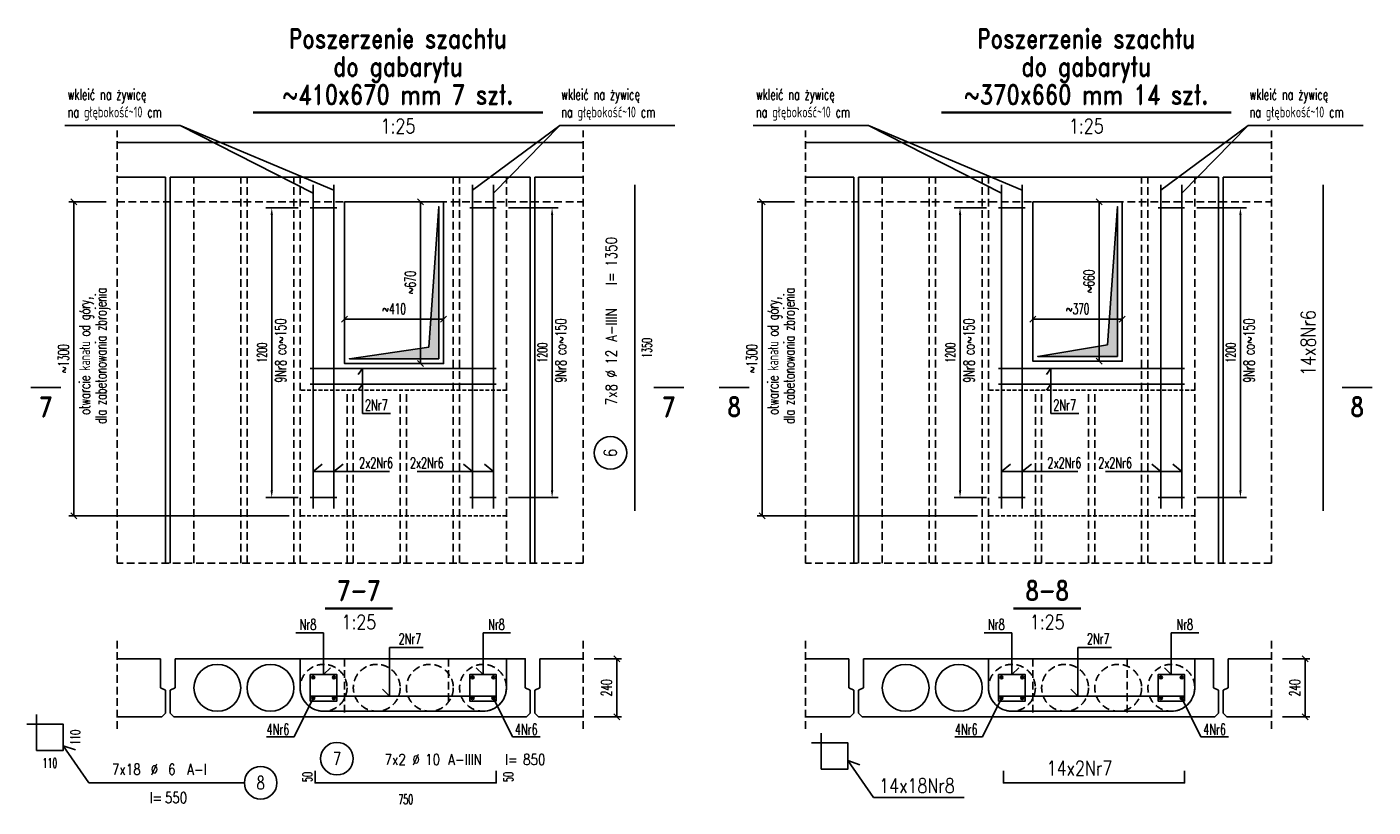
# Model space of a CAD drawing. Header units: millimetres. Extents: x 42034 to 81515, y -12159 to 10238.
# Tile 11 of 14: x 58178 to 63751, y 6858 to 10088. Entities that reach past the tile are written whole.
import ezdxf
from ezdxf.enums import TextEntityAlignment as Align

# ---------------------------------------------------------------- set-up
doc = ezdxf.new("R2010")
doc.units = ezdxf.units.MM
doc.header["$LTSCALE"] = 2.5
doc.linetypes.add('DASHED', pattern=[19.05, 12.7, -6.35])
doc.linetypes.add('DASHED2', pattern=[9.525, 6.35, -3.175])
for name, color, linetype in [('Gruba', 6, 'Continuous'), ('Niewidoczne', 181, 'DASHED'), ('Odnosnik_strzemiona', 40, 'Continuous'), ('Odnosnik_zbrojenie', 25, 'Continuous'), ('Opis_zbrojenie', 7, 'Continuous'), ('Otwory_projektowane', 3, 'Continuous'), ('Przekroj', 2, 'Continuous'), ('Przerywana', 5, 'DASHED'), ('Sciany_nosne', 2, 'DASHED'), ('Strzemiona', 4, 'Continuous'), ('Tekst', 31, 'Continuous'), ('Widok', 8, 'Continuous'), ('Wyburzenia', 115, 'DASHED2'), ('Wymiary', 86, 'Continuous'), ('wymiary_zbrojenie', 111, 'Continuous'), ('Zbrojenie', 1, 'Continuous')]:
    doc.layers.add(name, color=color, linetype=linetype)
doc.styles.add('Romans', font='romans.shx', dxfattribs={"width": 0.6})
doc.styles.get("Standard").update_dxf_attribs({"font": 'romans.shx', "width": 0.65})
doc.styles.add('style1', font='romand.shx', dxfattribs={"width": 0.8})
doc.dimstyles.new('OP_preta_25', dxfattribs={"dimscale": 10, "dimtxt": 4, "dimasz": 4, "dimexe": 2.5, "dimexo": 5, "dimgap": 1.2, "dimtad": 1, "dimdec": 0, "dimrnd": 5, "dimzin": 9, "dimdsep": 46, "dimtxsty": 'Romans', "dimblk": 'OBLIQUE', "dimcen": 20, "dimdle": 2.5, "dimse1": 1, "dimse2": 1, "dimsd1": 1, "dimsd2": 1, "dimclrt": 31, "dimadec": 0, "dimazin": 0, "dimtfac": 1, "dimtdec": 0, "dimtix": 1, "dimtmove": 1, "dimatfit": 2, "dimldrblk": 'DOT', "dimfxl": 0, "dimtolj": 1, "dimtzin": 0, "dimarcsym": 0})
doc.dimstyles.new('Skala_25', dxfattribs={"dimscale": 10, "dimtxt": 4.5, "dimasz": 2.5, "dimexe": 2, "dimexo": 4.5, "dimgap": 2, "dimtad": 1, "dimdec": 0, "dimdsep": 46, "dimtxsty": 'Romans', "dimblk": 'OBLIQUE', "dimcen": 0.09, "dimclrt": 31, "dimadec": 0, "dimazin": 0, "dimtfac": 1, "dimtdec": 0, "dimtix": 1, "dimtmove": 2, "dimatfit": 3, "dimldrblk": 'DOT', "dimfxl": 1, "dimtolj": 1, "dimtzin": 0, "dimarcsym": 0})
doc.dimstyles.new('Strzemiona_25', dxfattribs={"dimscale": 10, "dimtxt": 4, "dimasz": 3, "dimexe": 2.5, "dimexo": 5, "dimgap": 2, "dimtad": 1, "dimdec": 0, "dimrnd": 5, "dimzin": 9, "dimdsep": 46, "dimtxsty": 'Romans', "dimcen": 20, "dimclrt": 31, "dimadec": 1, "dimazin": 2, "dimtfac": 1, "dimtdec": 0, "dimtix": 1, "dimtmove": 2, "dimatfit": 2, "dimfxl": 1, "dimtolj": 1, "dimtzin": 0, "dimarcsym": 0})

# ---------------------------------------------------------------- blocks, each defined once
blk = doc.blocks.new('_Oblique')
at = {"color": 0, "linetype": 'ByBlock', "lineweight": -2}
blk.add_line((-0.5, -0.5), (0.5, 0.5), dxfattribs=at)
blk = doc.blocks.new('*D185')
at = {"layer": 'Defpoints', "color": 0, "transparency": 16777216}
for p in [(58371.3, 9364.3), (58551, 9364.3), (59309, 8064.3)]:
    blk.add_point(p, dxfattribs=at)
at = {"layer": 'Wymiary', "color": 0, "lineweight": -2, "transparency": 16777216}
for p, q in [((58506, 9364.3), (58351.3, 9364.3)), ((58371.3, 8064.3), (58371.3, 9364.3)), ((59264, 8064.3), (58351.3, 8064.3))]:
    blk.add_line(p, q, dxfattribs=at)
at = {"layer": 'Wymiary', "color": 0, "lineweight": -2, "transparency": 16777216, "xscale": 25, "yscale": 25, "zscale": 25}
for p, rotation in [((58371.3, 9364.3), 90), ((58371.3, 8064.3), 270)]:
    blk.add_blockref('_Oblique', p, dxfattribs=dict(at, rotation=rotation))
at = {"layer": 'Wymiary', "color": 31, "transparency": 16777216, "insert": (58328.8, 8714.3), "char_height": 45, "attachment_point": 5, "rotation": 90, "style": 'Romans'}
blk.add_mtext('\\A1;~1300', dxfattribs=at)
blk = doc.blocks.new('_Dot')
at = {"color": 0, "linetype": 'ByBlock', "lineweight": -2}
blk.add_line((-0.5, 0), (-1, 0), dxfattribs=at)
at = {"color": 0, "linetype": 'ByBlock', "const_width": 0.5}
blk.add_lwpolyline([(-0.25, 0, 1), (0.25, 0, 1)], format="xyb", close=True, dxfattribs=at)
blk = doc.blocks.new('*D186')
at = {"layer": 'Defpoints', "color": 0, "transparency": 16777216}
for p in [(60481, 7472.2), (60481, 7232.2), (60619.7, 7232.2)]:
    blk.add_point(p, dxfattribs=at)
at = {"layer": 'Wymiary', "color": 0, "lineweight": -2, "transparency": 16777216}
for p, q in [((60526, 7472.2), (60639.7, 7472.2)), ((60619.7, 7472.2), (60619.7, 7232.2)), ((60526, 7232.2), (60639.7, 7232.2))]:
    blk.add_line(p, q, dxfattribs=at)
at = {"layer": 'Wymiary', "color": 0, "lineweight": -2, "transparency": 16777216, "xscale": 25, "yscale": 25, "zscale": 25}
for p, rotation in [((60619.7, 7472.2), 90), ((60619.7, 7232.2), 270)]:
    blk.add_blockref('_Oblique', p, dxfattribs=dict(at, rotation=rotation))
at = {"layer": 'Wymiary', "color": 31, "transparency": 16777216, "insert": (60577.2, 7352.2), "char_height": 45, "attachment_point": 5, "rotation": 90, "style": 'Romans'}
blk.add_mtext('\\A1;240', dxfattribs=at)
blk = doc.blocks.new('*D187')
at = {"layer": 'Defpoints', "color": 0, "ltscale": 0.2, "transparency": 16777216}
for p in [(59840.6, 9364.3), (59807.7, 8694.3), (59836.6, 8694.3)]:
    blk.add_point(p, dxfattribs=at)
at = {"layer": 'Wymiary', "color": 0, "lineweight": -2, "ltscale": 0.2, "transparency": 16777216}
for p, q in [((59795.6, 9364.3), (59787.7, 9364.3)), ((59807.7, 9364.3), (59807.7, 8694.3)), ((59791.6, 8694.3), (59787.7, 8694.3))]:
    blk.add_line(p, q, dxfattribs=at)
at = {"layer": 'Wymiary', "color": 0, "lineweight": -2, "ltscale": 0.2, "transparency": 16777216, "xscale": 25, "yscale": 25, "zscale": 25}
for p, rotation in [((59807.7, 9364.3), 90), ((59807.7, 8694.3), 270)]:
    blk.add_blockref('_Oblique', p, dxfattribs=dict(at, rotation=rotation))
at = {"layer": 'Wymiary', "color": 31, "ltscale": 0.2, "transparency": 16777216, "insert": (59765.2, 9029.3), "char_height": 45, "attachment_point": 5, "rotation": 90, "style": 'Romans'}
blk.add_mtext('\\A1;~670', dxfattribs=at)
blk = doc.blocks.new('*D188')
at = {"layer": 'Defpoints', "color": 0, "ltscale": 0.2, "transparency": 16777216}
for p in [(59493, 8897.5), (59903, 8897.5), (59903, 8878.6)]:
    blk.add_point(p, dxfattribs=at)
at = {"layer": 'Wymiary', "color": 0, "lineweight": -2, "ltscale": 0.2, "transparency": 16777216}
for p, q in [((59493, 8878.6), (59903, 8878.6)), ((59493, 8852.5), (59493, 8858.6)), ((59903, 8852.5), (59903, 8858.6))]:
    blk.add_line(p, q, dxfattribs=at)
at = {"layer": 'Wymiary', "color": 0, "lineweight": -2, "ltscale": 0.2, "transparency": 16777216, "xscale": 25, "yscale": 25, "zscale": 25, "rotation": 180}
blk.add_blockref('_Oblique', (59493, 8878.6), dxfattribs=at)
at = {"layer": 'Wymiary', "color": 0, "lineweight": -2, "ltscale": 0.2, "transparency": 16777216, "xscale": 25, "yscale": 25, "zscale": 25}
blk.add_blockref('_Oblique', (59903, 8878.6), dxfattribs=at)
at = {"layer": 'Wymiary', "color": 31, "ltscale": 0.2, "transparency": 16777216, "insert": (59698, 8921.1), "char_height": 45, "attachment_point": 5, "style": 'Romans'}
blk.add_mtext('\\A1;~410', dxfattribs=at)
blk = doc.blocks.new('*D189')
at = {"layer": 'Defpoints', "color": 0, "transparency": 16777216}
for p in [(59191.2, 9339.3), (59351, 9339.3), (59351, 8139.3)]:
    blk.add_point(p, dxfattribs=at)
at = {"layer": 'Odnosnik_strzemiona', "color": 0, "lineweight": -2, "transparency": 16777216}
for p, q in [((59301, 9339.3), (59166.2, 9339.3)), ((59191.2, 8169.3), (59191.2, 9309.3)), ((59301, 8139.3), (59166.2, 8139.3))]:
    blk.add_line(p, q, dxfattribs=at)
at = {"layer": 'Odnosnik_strzemiona', "color": 0, "transparency": 16777216}
for points in [[(59186.2, 9309.3), (59196.2, 9309.3), (59191.2, 9339.3)], [(59186.2, 8169.3), (59196.2, 8169.3), (59191.2, 8139.3)]]:
    blk.add_solid(points, dxfattribs=at)
at = {"layer": 'Odnosnik_strzemiona', "color": 31, "transparency": 16777216, "insert": (59151.2, 8739.3), "char_height": 40, "attachment_point": 5, "rotation": 90, "style": 'Romans'}
blk.add_mtext('\\A1;1200', dxfattribs=at)
blk = doc.blocks.new('*D190')
at = {"layer": 'Defpoints', "color": 0, "ltscale": 0.2, "transparency": 16777216}
for p in [(60694.2, 9434.3), (60776.9, 9434.3), (60694.2, 8084.3)]:
    blk.add_point(p, dxfattribs=at)
at = {"layer": 'wymiary_zbrojenie', "color": 31, "ltscale": 0.2, "transparency": 16777216, "insert": (60744.9, 8759.3), "char_height": 40, "attachment_point": 5, "rotation": 90, "style": 'Romans'}
blk.add_mtext('\\A1;1350', dxfattribs=at)
blk = doc.blocks.new('Op_preta')
at = {"color": 7}
blk.add_circle((-30.3, 68.1), 37.5, dxfattribs=at)
at = {"color": 31, "width": 0.8}
for s, p in [('%%c', (143.2, 53.6)), ('l=', (356.2, 53.6))]:
    blk.add_text(s, height=25, dxfattribs=at).set_placement(p)
at = {"color": 31, "width": 0.7}
blk.add_attdef('222', text='', height=30, dxfattribs=at).set_placement((-30.3, 68.1), align=Align.MIDDLE)
at = {"color": 31, "width": 0.8}
blk.add_attdef('222X10', text='', height=25, dxfattribs=at).set_placement((128.3, 53.6), align=Align.RIGHT)
for tag, p in [('25', (172.8, 53.6)), ('RB500W', (225.6, 53.6)), ('1000', (397.8, 53.6))]:
    blk.add_attdef(tag, p, '', height=25, dxfattribs=at)
blk = doc.blocks.new('*D191')
at = {"layer": 'Defpoints', "color": 0, "ltscale": 0.2, "transparency": 16777216}
for p in [(59371, 6958.2), (60121, 6958.2), (60121, 6858.5)]:
    blk.add_point(p, dxfattribs=at)
at = {"layer": 'wymiary_zbrojenie', "color": 31, "ltscale": 0.2, "transparency": 16777216, "insert": (59746, 6890.5), "char_height": 40, "attachment_point": 5, "style": 'Romans'}
blk.add_mtext('\\A1;750', dxfattribs=at)
blk = doc.blocks.new('*D192')
at = {"layer": 'Defpoints', "color": 0, "ltscale": 0.2, "transparency": 16777216}
for p in [(59371, 7008.2), (59371, 7008.2), (59371, 6958.2)]:
    blk.add_point(p, dxfattribs=at)
at = {"layer": 'wymiary_zbrojenie', "color": 31, "ltscale": 0.2, "transparency": 16777216, "insert": (59339, 6983.2), "char_height": 40, "attachment_point": 5, "rotation": 90, "style": 'Romans'}
blk.add_mtext('\\A1;50', dxfattribs=at)
blk = doc.blocks.new('*D193')
at = {"layer": 'Defpoints', "color": 0, "ltscale": 0.25, "transparency": 16777216}
for p in [(58327.5, 7202.3), (58410, 7202.3), (58327.5, 7092.3)]:
    blk.add_point(p, dxfattribs=at)
at = {"layer": 'Wymiary', "color": 31, "ltscale": 0.25, "transparency": 16777216, "insert": (58378, 7147.3), "char_height": 40, "attachment_point": 5, "rotation": 90, "style": 'Romans'}
blk.add_mtext('\\A1;110', dxfattribs=at)
blk = doc.blocks.new('*D194')
at = {"layer": 'Defpoints', "color": 0, "ltscale": 0.25, "transparency": 16777216}
for p in [(58217.5, 7092.3), (58327.5, 7092.3), (58327.5, 7008.9)]:
    blk.add_point(p, dxfattribs=at)
at = {"layer": 'Wymiary', "color": 31, "ltscale": 0.25, "transparency": 16777216, "insert": (58272.5, 7040.9), "char_height": 40, "attachment_point": 5, "style": 'Romans'}
blk.add_mtext('\\A1;110', dxfattribs=at)
blk = doc.blocks.new('Op_strzemie_p')
at = {"color": 7}
blk.add_line((0, 0), (313.1, 0), dxfattribs=at)
at = {"color": 7, "ltscale": 0.4}
blk.add_circle((350.6, 0), 37.5, dxfattribs=at)
at = {"color": 31, "ltscale": 0.4, "width": 0.8}
for s, p in [('%%C', (97.6, 18.4)), ('l=', (94.9, -46.9))]:
    blk.add_text(s, height=25, dxfattribs=at).set_placement(p)
blk.add_attdef('333', text='', height=25, dxfattribs=at).set_placement((74.6, 18.4), align=Align.RIGHT)
for tag, p in [('8', (137.6, 18.4)), ('RB500W', (181.7, 18.4)), ('1000', (130.2, -46.9))]:
    blk.add_attdef(tag, p, '', height=25, dxfattribs=at)
at = {"color": 31, "ltscale": 0.4, "width": 0.7}
blk.add_attdef('222', text='', height=30, dxfattribs=at).set_placement((350.6, 0), align=Align.MIDDLE)
blk = doc.blocks.new('*D195')
at = {"layer": 'Defpoints', "color": 0, "transparency": 16777216}
for p in [(60121, 9339.3), (60352, 9339.3), (60121, 8139.3)]:
    blk.add_point(p, dxfattribs=at)
at = {"layer": 'Odnosnik_strzemiona', "color": 0, "lineweight": -2, "transparency": 16777216}
for p, q in [((60171, 9339.3), (60377, 9339.3)), ((60352, 8169.3), (60352, 9309.3)), ((60171, 8139.3), (60377, 8139.3))]:
    blk.add_line(p, q, dxfattribs=at)
at = {"layer": 'Odnosnik_strzemiona', "color": 0, "transparency": 16777216}
for points in [[(60347, 9309.3), (60357, 9309.3), (60352, 9339.3)], [(60347, 8169.3), (60357, 8169.3), (60352, 8139.3)]]:
    blk.add_solid(points, dxfattribs=at)
at = {"layer": 'Odnosnik_strzemiona', "color": 31, "transparency": 16777216, "insert": (60312, 8739.3), "char_height": 40, "attachment_point": 5, "rotation": 90, "style": 'Romans'}
blk.add_mtext('\\A1;1200', dxfattribs=at)
blk = doc.blocks.new('*D196')
at = {"layer": 'Defpoints', "color": 0, "ltscale": 0.2, "transparency": 16777216}
for p in [(60121, 7008.2), (60121, 6958.2), (60202.9, 6958.2)]:
    blk.add_point(p, dxfattribs=at)
at = {"layer": 'wymiary_zbrojenie', "color": 31, "ltscale": 0.2, "transparency": 16777216, "insert": (60170.9, 6983.2), "char_height": 40, "attachment_point": 5, "rotation": 90, "style": 'Romans'}
blk.add_mtext('\\A1;50', dxfattribs=at)
blk = doc.blocks.new('*D197')
at = {"layer": 'Defpoints', "color": 0, "transparency": 16777216}
for p in [(61221.3, 9364.3), (61401, 9364.3), (62159, 8064.3)]:
    blk.add_point(p, dxfattribs=at)
at = {"layer": 'Wymiary', "color": 0, "lineweight": -2, "transparency": 16777216}
for p, q in [((61356, 9364.3), (61201.3, 9364.3)), ((61221.3, 8064.3), (61221.3, 9364.3)), ((62114, 8064.3), (61201.3, 8064.3))]:
    blk.add_line(p, q, dxfattribs=at)
at = {"layer": 'Wymiary', "color": 0, "lineweight": -2, "transparency": 16777216, "xscale": 25, "yscale": 25, "zscale": 25}
for p, rotation in [((61221.3, 9364.3), 90), ((61221.3, 8064.3), 270)]:
    blk.add_blockref('_Oblique', p, dxfattribs=dict(at, rotation=rotation))
at = {"layer": 'Wymiary', "color": 31, "transparency": 16777216, "insert": (61178.8, 8714.3), "char_height": 45, "attachment_point": 5, "rotation": 90, "style": 'Romans'}
blk.add_mtext('\\A1;~1300', dxfattribs=at)
blk = doc.blocks.new('*D198')
at = {"layer": 'Defpoints', "color": 0, "transparency": 16777216}
for p in [(63331, 7472.2), (63331, 7232.2), (63469.7, 7232.2)]:
    blk.add_point(p, dxfattribs=at)
at = {"layer": 'Wymiary', "color": 0, "lineweight": -2, "transparency": 16777216}
for p, q in [((63376, 7472.2), (63489.7, 7472.2)), ((63469.7, 7472.2), (63469.7, 7232.2)), ((63376, 7232.2), (63489.7, 7232.2))]:
    blk.add_line(p, q, dxfattribs=at)
at = {"layer": 'Wymiary', "color": 0, "lineweight": -2, "transparency": 16777216, "xscale": 25, "yscale": 25, "zscale": 25}
for p, rotation in [((63469.7, 7472.2), 90), ((63469.7, 7232.2), 270)]:
    blk.add_blockref('_Oblique', p, dxfattribs=dict(at, rotation=rotation))
at = {"layer": 'Wymiary', "color": 31, "transparency": 16777216, "insert": (63427.2, 7352.2), "char_height": 45, "attachment_point": 5, "rotation": 90, "style": 'Romans'}
blk.add_mtext('\\A1;240', dxfattribs=at)
blk = doc.blocks.new('*D199')
at = {"layer": 'Defpoints', "color": 0, "ltscale": 0.2, "transparency": 16777216}
for p in [(62650.6, 9364.3), (62617.7, 8704.3), (62646.6, 8704.3)]:
    blk.add_point(p, dxfattribs=at)
at = {"layer": 'Wymiary', "color": 0, "lineweight": -2, "ltscale": 0.2, "transparency": 16777216}
for p, q in [((62605.6, 9364.3), (62597.7, 9364.3)), ((62617.7, 9364.3), (62617.7, 8704.3)), ((62601.6, 8704.3), (62597.7, 8704.3))]:
    blk.add_line(p, q, dxfattribs=at)
at = {"layer": 'Wymiary', "color": 0, "lineweight": -2, "ltscale": 0.2, "transparency": 16777216, "xscale": 25, "yscale": 25, "zscale": 25}
for p, rotation in [((62617.7, 9364.3), 90), ((62617.7, 8704.3), 270)]:
    blk.add_blockref('_Oblique', p, dxfattribs=dict(at, rotation=rotation))
at = {"layer": 'Wymiary', "color": 31, "ltscale": 0.2, "transparency": 16777216, "insert": (62575.2, 9034.3), "char_height": 45, "attachment_point": 5, "rotation": 90, "style": 'Romans'}
blk.add_mtext('\\A1;~660', dxfattribs=at)
blk = doc.blocks.new('*D200')
at = {"layer": 'Defpoints', "color": 0, "ltscale": 0.2, "transparency": 16777216}
for p in [(62343, 8897.5), (62713, 8897.5), (62713, 8878.6)]:
    blk.add_point(p, dxfattribs=at)
at = {"layer": 'Wymiary', "color": 0, "lineweight": -2, "ltscale": 0.2, "transparency": 16777216}
for p, q in [((62343, 8878.6), (62713, 8878.6)), ((62343, 8852.5), (62343, 8858.6)), ((62713, 8852.5), (62713, 8858.6))]:
    blk.add_line(p, q, dxfattribs=at)
at = {"layer": 'Wymiary', "color": 0, "lineweight": -2, "ltscale": 0.2, "transparency": 16777216, "xscale": 25, "yscale": 25, "zscale": 25, "rotation": 180}
blk.add_blockref('_Oblique', (62343, 8878.6), dxfattribs=at)
at = {"layer": 'Wymiary', "color": 0, "lineweight": -2, "ltscale": 0.2, "transparency": 16777216, "xscale": 25, "yscale": 25, "zscale": 25}
blk.add_blockref('_Oblique', (62713, 8878.6), dxfattribs=at)
at = {"layer": 'Wymiary', "color": 31, "ltscale": 0.2, "transparency": 16777216, "insert": (62528, 8921.1), "char_height": 45, "attachment_point": 5, "style": 'Romans'}
blk.add_mtext('\\A1;~370', dxfattribs=at)
blk = doc.blocks.new('*D201')
at = {"layer": 'Defpoints', "color": 0, "transparency": 16777216}
for p in [(62041.2, 9339.3), (62201, 9339.3), (62201, 8139.3)]:
    blk.add_point(p, dxfattribs=at)
at = {"layer": 'Odnosnik_strzemiona', "color": 0, "lineweight": -2, "transparency": 16777216}
for p, q in [((62151, 9339.3), (62016.2, 9339.3)), ((62041.2, 8169.3), (62041.2, 9309.3)), ((62151, 8139.3), (62016.2, 8139.3))]:
    blk.add_line(p, q, dxfattribs=at)
at = {"layer": 'Odnosnik_strzemiona', "color": 0, "transparency": 16777216}
for points in [[(62036.2, 9309.3), (62046.2, 9309.3), (62041.2, 9339.3)], [(62036.2, 8169.3), (62046.2, 8169.3), (62041.2, 8139.3)]]:
    blk.add_solid(points, dxfattribs=at)
at = {"layer": 'Odnosnik_strzemiona', "color": 31, "transparency": 16777216, "insert": (62001.2, 8739.3), "char_height": 40, "attachment_point": 5, "rotation": 90, "style": 'Romans'}
blk.add_mtext('\\A1;1200', dxfattribs=at)
blk = doc.blocks.new('*D202')
at = {"layer": 'Defpoints', "color": 0, "transparency": 16777216}
for p in [(62971, 9339.3), (63202, 9339.3), (62971, 8139.3)]:
    blk.add_point(p, dxfattribs=at)
at = {"layer": 'Odnosnik_strzemiona', "color": 0, "lineweight": -2, "transparency": 16777216}
for p, q in [((63021, 9339.3), (63227, 9339.3)), ((63202, 8169.3), (63202, 9309.3)), ((63021, 8139.3), (63227, 8139.3))]:
    blk.add_line(p, q, dxfattribs=at)
at = {"layer": 'Odnosnik_strzemiona', "color": 0, "transparency": 16777216}
for points in [[(63197, 9309.3), (63207, 9309.3), (63202, 9339.3)], [(63197, 8169.3), (63207, 8169.3), (63202, 8139.3)]]:
    blk.add_solid(points, dxfattribs=at)
at = {"layer": 'Odnosnik_strzemiona', "color": 31, "transparency": 16777216, "insert": (63162, 8739.3), "char_height": 40, "attachment_point": 5, "rotation": 90, "style": 'Romans'}
blk.add_mtext('\\A1;1200', dxfattribs=at)

msp = doc.modelspace()

# ---------------------------------------------------------------- hatches: boundary and pattern name
at = {"layer": 'Otwory_projektowane', "ltscale": 0.2}
h = msp.add_hatch(color=256, dxfattribs=at)
h.dxf.hatch_style = 1
h.paths.add_polyline_path([(59883, 9344.3), (59841.9, 8761.8), (59513, 8714.3), (59883, 8714.3)])
h = msp.add_hatch(color=256, dxfattribs=at)
h.dxf.hatch_style = 1
h.paths.add_polyline_path([(62693, 9344.3), (62651.9, 8771.8), (62363, 8724.3), (62693, 8724.3)])
at = {"layer": 'Zbrojenie', "ltscale": 0.25}
h = msp.add_hatch(color=256, dxfattribs=at)
h.dxf.hatch_style = 1
h.paths.add_polyline_path([(59369, 7395.2, 1), (59357, 7395.2, 1)])
h = msp.add_hatch(color=256, dxfattribs=at)
h.dxf.hatch_style = 1
h.paths.add_polyline_path([(59455, 7395.2, 1), (59443, 7395.2, 1)])
h = msp.add_hatch(color=256, dxfattribs=at)
h.dxf.hatch_style = 1
h.paths.add_polyline_path([(60017, 7395.2, -1), (60029, 7395.2, -1)])
h = msp.add_hatch(color=256, dxfattribs=at)
h.dxf.hatch_style = 1
h.paths.add_polyline_path([(60103, 7395.2, -1), (60115, 7395.2, -1)])
h = msp.add_hatch(color=256, dxfattribs=at)
h.dxf.hatch_style = 1
h.paths.add_polyline_path([(62219, 7395.2, 1), (62207, 7395.2, 1)])
h = msp.add_hatch(color=256, dxfattribs=at)
h.dxf.hatch_style = 1
h.paths.add_polyline_path([(62305, 7395.2, 1), (62293, 7395.2, 1)])
h = msp.add_hatch(color=256, dxfattribs=at)
h.dxf.hatch_style = 1
h.paths.add_polyline_path([(62867, 7395.2, -1), (62879, 7395.2, -1)])
h = msp.add_hatch(color=256, dxfattribs=at)
h.dxf.hatch_style = 1
h.paths.add_polyline_path([(62953, 7395.2, -1), (62965, 7395.2, -1)])
h = msp.add_hatch(color=256, dxfattribs=at)
h.dxf.hatch_style = 1
h.paths.add_polyline_path([(59369, 7309.2, 1), (59357, 7309.2, 1)])
h = msp.add_hatch(color=256, dxfattribs=at)
h.dxf.hatch_style = 1
h.paths.add_polyline_path([(59455, 7309.2, 1), (59443, 7309.2, 1)])
h = msp.add_hatch(color=256, dxfattribs=at)
h.dxf.hatch_style = 1
h.paths.add_polyline_path([(60017, 7309.2, -1), (60029, 7309.2, -1)])
h = msp.add_hatch(color=256, dxfattribs=at)
h.dxf.hatch_style = 1
h.paths.add_polyline_path([(60103, 7309.2, -1), (60115, 7309.2, -1)])
h = msp.add_hatch(color=256, dxfattribs=at)
h.dxf.hatch_style = 1
h.paths.add_polyline_path([(62219, 7309.2, 1), (62207, 7309.2, 1)])
h = msp.add_hatch(color=256, dxfattribs=at)
h.dxf.hatch_style = 1
h.paths.add_polyline_path([(62305, 7309.2, 1), (62293, 7309.2, 1)])
h = msp.add_hatch(color=256, dxfattribs=at)
h.dxf.hatch_style = 1
h.paths.add_polyline_path([(62867, 7309.2, -1), (62879, 7309.2, -1)])
h = msp.add_hatch(color=256, dxfattribs=at)
h.dxf.hatch_style = 1
h.paths.add_polyline_path([(62953, 7309.2, -1), (62965, 7309.2, -1)])

# ---------------------------------------------------------------- linework, layer by layer
at = {"layer": 'Gruba'}
for points, const_width in [([(59113.8, 9734), (60313.8, 9734)], 10), ([(61963.8, 9734), (63163.8, 9734)], 10), ([(58193.3, 8595.6), (58318.3, 8595.6)], 7.5), ([(60772.6, 8595.6), (60897.6, 8595.6)], 7.5), ([(61043.3, 8595.6), (61168.3, 8595.6)], 7.5), ([(63622.6, 8595.6), (63747.6, 8595.6)], 7.5), ([(59411.8, 7680.9), (59691.8, 7680.9)], 10), ([(62261.8, 7680.9), (62541.8, 7680.9)], 10)]:
    msp.add_lwpolyline(points, dxfattribs=dict(at, const_width=const_width))
at = {"layer": 'Niewidoczne'}
for p, q in [((58869, 7868.8), (58869, 9466.5)), ((59063, 7868.8), (59063, 9466.5)), ((59089, 7868.8), (59089, 9466.5)), ((59283, 7868.8), (59283, 9466.5)), ((59309, 7868.8), (59309, 9466.5)), ((59943, 7868.8), (59943, 9466.5)), ((59969, 7868.8), (59969, 9466.5)), ((60163, 7868.8), (60163, 9466.5)), ((61719, 7868.8), (61719, 9466.5)), ((61913, 7868.8), (61913, 9466.5)), ((61939, 7868.8), (61939, 9466.5)), ((62133, 7868.8), (62133, 9466.5)), ((62159, 7868.8), (62159, 9466.5)), ((62793, 7868.8), (62793, 9466.5)), ((62819, 7868.8), (62819, 9466.5)), ((63013, 7868.8), (63013, 9466.5)), ((59503, 7868.8), (59503, 8584.3)), ((59529, 7868.8), (59529, 8584.3)), ((59723, 7868.8), (59723, 8584.3)), ((59749, 7868.8), (59749, 8584.3)), ((62353, 7868.8), (62353, 8584.3)), ((62379, 7868.8), (62379, 8584.3)), ((62573, 7868.8), (62573, 8584.3)), ((62599, 7868.8), (62599, 8584.3)), ((59493, 7472.2), (59493, 7232.2)), ((59923, 7472.2), (59923, 7293.3)), ((62343, 7472.2), (62343, 7232.2)), ((62733, 7472.2), (62733, 7232.2))]:
    msp.add_line(p, q, dxfattribs=at)
for centre in [(59406, 7352.2), (59626, 7352.2), (59846, 7352.2), (60066, 7352.2), (62256, 7352.2), (62476, 7352.2), (62696, 7352.2), (62916, 7352.2)]:
    msp.add_circle(centre, 97, dxfattribs=at)
at = {"layer": 'Odnosnik_strzemiona'}
for p, q in [((59406, 7580.3), (59291.6, 7580.3)), ((59406, 7407.2), (59406, 7580.3)), ((60066, 7407.2), (60066, 7580.3)), ((60066, 7580.3), (60180.4, 7580.3)), ((62256, 7580.3), (62141.6, 7580.3)), ((62256, 7407.2), (62256, 7580.3)), ((62916, 7407.2), (62916, 7580.3)), ((62916, 7580.3), (63030.4, 7580.3)), ((59406, 7407.2), (59434, 7435)), ((60066, 7407.2), (60038.1, 7435)), ((62256, 7407.2), (62284, 7435)), ((62916, 7407.2), (62888.1, 7435))]:
    msp.add_line(p, q, dxfattribs=at)
at = {"layer": 'Odnosnik_zbrojenie', "ltscale": 0.2}
for p, q in [((58811.9, 9680.5), (58335.2, 9680.5)), ((59363, 9399.2), (58811.9, 9680.5)), ((58811.9, 9680.5), (59449, 9412.1)), ((60383.7, 9680.5), (60023, 9412.1)), ((60109, 9399.2), (60383.7, 9680.5)), ((60383.7, 9680.5), (60860.5, 9680.5)), ((61661.9, 9680.5), (61185.2, 9680.5)), ((62213, 9399.2), (61661.9, 9680.5)), ((61661.9, 9680.5), (62299, 9412.1)), ((63233.7, 9680.5), (62873, 9412.1)), ((62959, 9399.2), (63233.7, 9680.5)), ((63233.7, 9680.5), (63710.5, 9680.5)), ((59567.4, 8674.3), (59548.5, 8649.2)), ((59567.4, 8674.3), (59567.4, 8487.5)), ((62417.4, 8674.3), (62398.5, 8649.2)), ((62417.4, 8674.3), (62417.4, 8487.5)), ((59567.4, 8609.3), (59548.5, 8584.2)), ((62417.4, 8609.3), (62398.5, 8584.2)), ((59567.4, 8487.5), (59683.6, 8487.5)), ((62417.4, 8487.5), (62533.6, 8487.5)), ((59363, 8247.2), (59400.5, 8277.3)), ((59449, 8247.2), (59486.5, 8277.3)), ((60023, 8247.2), (59985.6, 8277.3)), ((60109, 8247.2), (60071.6, 8277.3)), ((62213, 8247.2), (62250.5, 8277.3)), ((62299, 8247.2), (62336.5, 8277.3)), ((62873, 8247.2), (62835.6, 8277.3)), ((62959, 8247.2), (62921.6, 8277.3)), ((59363, 8247.2), (59678.4, 8247.2)), ((60109, 8247.2), (59793.7, 8247.2)), ((62213, 8247.2), (62528.4, 8247.2)), ((62959, 8247.2), (62643.7, 8247.2))]:
    msp.add_line(p, q, dxfattribs=at)
at = {"layer": 'Odnosnik_zbrojenie'}
for p, q in [((59679.1, 7317.3), (59679.1, 7519.6)), ((59679.1, 7519.6), (59818.4, 7519.6)), ((62529.1, 7317.3), (62529.1, 7519.6)), ((62529.1, 7519.6), (62668.4, 7519.6)), ((59284.3, 7148.8), (59363, 7309.2)), ((59679.1, 7317.3), (59649.4, 7346.2)), ((60187.7, 7148.8), (60109, 7309.2)), ((62134.3, 7148.8), (62213, 7309.2)), ((62529.1, 7317.3), (62499.4, 7346.2)), ((63037.7, 7148.8), (62959, 7309.2)), ((59284.3, 7148.8), (59169.8, 7148.8)), ((60187.7, 7148.8), (60302.3, 7148.8)), ((62134.3, 7148.8), (62019.8, 7148.8)), ((63037.7, 7148.8), (63152.3, 7148.8))]:
    msp.add_line(p, q, dxfattribs=at)
at = {"layer": 'Opis_zbrojenie', "ltscale": 0.25}
for p, q in [((58327.5, 7112.4), (58434.3, 6959.1)), ((58327.5, 7112.4), (58378.1, 7095.6)), ((61576.1, 7050.8), (61682.8, 6897.5)), ((61576.1, 7050.8), (61626.7, 7033.9)), ((58514.3, 6959.1), (58434.3, 6959.1)), ((62057.8, 6897.5), (61682.8, 6897.5))]:
    msp.add_line(p, q, dxfattribs=at)
at = {"layer": 'Otwory_projektowane', "lineweight": 25}
for points in [[(59493, 9364.3), (59493, 8694.3), (59903, 8694.3), (59903, 9364.3)], [(62343, 9364.3), (62343, 8704.3), (62713, 8704.3), (62713, 9364.3)], [(59841.9, 8761.8), (59513, 8714.3), (59883, 8714.3), (59883, 9344.3)], [(62651.9, 8771.8), (62363, 8724.3), (62693, 8724.3), (62693, 9344.3)]]:
    msp.add_lwpolyline(points, close=True, dxfattribs=at)
at = {"layer": 'Przekroj'}
for points in [[(58731, 7472.2), (58551, 7472.2)], [(58551, 7232.2), (58736, 7232.2), (58751, 7247.2), (58751, 7342.2), (58731, 7352.2), (58731, 7472.2)], [(58791, 7472.2), (60241, 7472.2), (60241, 7352.2), (60261, 7342.2), (60261, 7247.2), (60246, 7232.2), (58786, 7232.2), (58771, 7247.2), (58771, 7342.2), (58791, 7352.2), (58791, 7472.2)], [(60481, 7232.2), (60296, 7232.2), (60281, 7247.2), (60281, 7342.2), (60301, 7352.2), (60301, 7472.2)], [(60301, 7472.2), (60481, 7472.2)], [(61581, 7472.2), (61401, 7472.2)], [(61401, 7232.2), (61586, 7232.2), (61601, 7247.2), (61601, 7342.2), (61581, 7352.2), (61581, 7472.2)], [(61641, 7472.2), (63091, 7472.2), (63091, 7352.2), (63111, 7342.2), (63111, 7247.2), (63096, 7232.2), (61636, 7232.2), (61621, 7247.2), (61621, 7342.2), (61641, 7352.2), (61641, 7472.2)], [(63331, 7232.2), (63146, 7232.2), (63131, 7247.2), (63131, 7342.2), (63151, 7352.2), (63151, 7472.2)], [(63151, 7472.2), (63331, 7472.2)]]:
    msp.add_lwpolyline(points, dxfattribs=at)
at = {"layer": 'Przekroj', "ltscale": 0.2}
for points in [[(59309, 7472.2), (59309, 7352.2, 0.414214), (59406, 7255.2), (60066, 7255.2, 0.414214), (60163, 7352.2), (60163, 7472.2)], [(62159, 7472.2), (62159, 7352.2, 0.414214), (62256, 7255.2), (62916, 7255.2, 0.414214), (63013, 7352.2), (63013, 7472.2)]]:
    msp.add_lwpolyline(points, format="xyb", dxfattribs=at)
at = {"layer": 'Przekroj'}
for centre in [(58966, 7352.2), (59186, 7352.2), (61816, 7352.2), (62036, 7352.2)]:
    msp.add_circle(centre, 97, dxfattribs=at)
at = {"layer": 'Przerywana'}
for p, q in [((58551, 7868.8), (58551, 9658.8)), ((60481, 7868.8), (60481, 9658.8)), ((61401, 7868.8), (61401, 9658.8)), ((63331, 7868.8), (63331, 9658.8)), ((60481, 7868.8), (58551, 7868.8)), ((63331, 7868.8), (61401, 7868.8)), ((58551, 7182.2), (58551, 7562.2)), ((60481, 7182.2), (60481, 7562.2)), ((61401, 7182.2), (61401, 7562.2)), ((63331, 7182.2), (63331, 7562.2))]:
    msp.add_line(p, q, dxfattribs=at)
at = {"layer": 'Sciany_nosne', "linetype": 'Continuous'}
for points in [[(58551, 9608.8), (60481, 9608.8)], [(61401, 9608.8), (63331, 9608.8)]]:
    msp.add_lwpolyline(points, dxfattribs=at)
at = {"layer": 'Sciany_nosne'}
for points in [[(58551, 9364.3), (60481, 9364.3)], [(61401, 9364.3), (63331, 9364.3)]]:
    msp.add_lwpolyline(points, dxfattribs=at)
at = {"layer": 'Strzemiona', "ltscale": 0.25}
for p, q in [((59351, 9339.3), (59461, 9339.3)), ((60121, 9339.3), (60011, 9339.3)), ((62201, 9339.3), (62311, 9339.3)), ((62971, 9339.3), (62861, 9339.3)), ((59351, 8139.3), (59461, 8139.3)), ((60121, 8139.3), (60011, 8139.3)), ((62201, 8139.3), (62311, 8139.3)), ((62971, 8139.3), (62861, 8139.3))]:
    msp.add_line(p, q, dxfattribs=at)
for points in [[(59351, 7297.2), (59461, 7297.2), (59461, 7407.2), (59351, 7407.2)], [(60121, 7297.2), (60011, 7297.2), (60011, 7407.2), (60121, 7407.2)], [(62201, 7297.2), (62311, 7297.2), (62311, 7407.2), (62201, 7407.2)], [(62971, 7297.2), (62861, 7297.2), (62861, 7407.2), (62971, 7407.2)]]:
    msp.add_lwpolyline(points, close=True, dxfattribs=at)
at = {"layer": 'Widok'}
for p, q in [((58751, 9466.5), (58551, 9466.5)), ((58751, 9466.5), (58751, 7868.8)), ((58771, 9465.5), (58772, 9466.5)), ((58771, 7868.8), (58771, 9465.5)), ((60260, 9466.5), (58772, 9466.5)), ((60260, 9466.5), (60261, 9465.5)), ((60261, 7868.8), (60261, 9465.5)), ((60281, 9465.5), (60282, 9466.5)), ((60281, 9465.5), (60281, 7868.8)), ((60282, 9466.5), (60481, 9466.5)), ((61601, 9466.5), (61401, 9466.5)), ((61601, 9466.5), (61601, 7868.8)), ((61621, 9465.5), (61622, 9466.5)), ((61621, 7868.8), (61621, 9465.5)), ((63110, 9466.5), (61622, 9466.5)), ((63110, 9466.5), (63111, 9465.5)), ((63111, 7868.8), (63111, 9465.5)), ((63131, 9465.5), (63132, 9466.5)), ((63131, 9465.5), (63131, 7868.8)), ((63132, 9466.5), (63331, 9466.5))]:
    msp.add_line(p, q, dxfattribs=at)
at = {"layer": 'Wyburzenia'}
for p, q in [((60163, 8584.3), (59309, 8584.3)), ((63013, 8584.3), (62159, 8584.3)), ((60163, 8064.3), (59309, 8064.3)), ((63013, 8064.3), (62159, 8064.3))]:
    msp.add_line(p, q, dxfattribs=at)
at = {"layer": 'Wymiary', "ltscale": 0.2}
for p, q in [((60066, 7255.2), (59406, 7255.2)), ((62916, 7255.2), (62256, 7255.2))]:
    msp.add_line(p, q, dxfattribs=at)
at = {"layer": 'Zbrojenie', "ltscale": 0.25}
for p, q in [((58217.5, 7202.3), (58177.5, 7202.3)), ((58217.5, 7202.3), (58217.5, 7242.3)), ((61466.1, 7124.9), (61466.1, 7164.9)), ((61466.1, 7124.9), (61426.1, 7124.9))]:
    msp.add_line(p, q, dxfattribs=at)
at = {"layer": 'Zbrojenie', "ltscale": 0.2}
for points in [[(59363, 8094.3), (59363, 9434.3)], [(59449, 8094.3), (59449, 9434.3)], [(60023, 8094.3), (60023, 9434.3)], [(60109, 8094.3), (60109, 9434.3)], [(62213, 8094.3), (62213, 9434.3)], [(62299, 8094.3), (62299, 9434.3)], [(62873, 8094.3), (62873, 9434.3)], [(62959, 8094.3), (62959, 9434.3)], [(59351, 7367.3), (59351, 7317.3), (60121, 7317.3), (60121, 7367.3)], [(62201, 7367.3), (62201, 7317.3), (62971, 7317.3), (62971, 7367.3)], [(60121, 7008.2), (60121, 6958.2), (59371, 6958.2), (59371, 7008.2)], [(62971, 7008.2), (62971, 6958.2), (62221, 6958.2), (62221, 7008.2)]]:
    msp.add_lwpolyline(points, dxfattribs=at)
at = {"layer": 'Zbrojenie'}
for points in [[(60694.2, 8084.3), (60694.2, 9434.3)], [(63544.2, 8084.3), (63544.2, 9434.3)], [(60121, 8674.3), (59351, 8674.3)], [(62971, 8674.3), (62201, 8674.3)], [(60121, 8609.3), (59351, 8609.3)], [(62971, 8609.3), (62201, 8609.3)]]:
    msp.add_lwpolyline(points, dxfattribs=at)
at = {"layer": 'Zbrojenie', "ltscale": 0.25}
for points in [[(58217.5, 7092.3), (58327.5, 7092.3), (58327.5, 7202.3), (58217.5, 7202.3)], [(61466.1, 7014.9), (61576.1, 7014.9), (61576.1, 7124.9), (61466.1, 7124.9)]]:
    msp.add_lwpolyline(points, close=True, dxfattribs=at)
for centre in [(59363, 7395.2), (59449, 7395.2), (60023, 7395.2), (60109, 7395.2), (62213, 7395.2), (62299, 7395.2), (62873, 7395.2), (62959, 7395.2), (59363, 7309.2), (59449, 7309.2), (60023, 7309.2), (60109, 7309.2), (62213, 7309.2), (62299, 7309.2), (62873, 7309.2), (62959, 7309.2)]:
    msp.add_circle(centre, 6, dxfattribs=at)

# ---------------------------------------------------------------- block references
at = {"layer": 'Opis_zbrojenie', "ltscale": 0.2, "xscale": 1.8, "yscale": 1.8, "zscale": 1.8, "rotation": 90}
msp.add_blockref('Op_preta', (60716.1, 8378.9), dxfattribs=at).add_auto_attribs({'222X10': '7x8', '222': '6', 'RB500W': 'A-IIIN', '25': '12', '1000': '1350'})
at = {"layer": 'Opis_zbrojenie', "ltscale": 0.2, "xscale": 1.8, "yscale": 1.8, "zscale": 1.8}
msp.add_blockref('Op_preta', (59515.7, 6936.3), dxfattribs=at).add_auto_attribs({'222X10': '7x2', '222': '7', 'RB500W': 'A-IIIN', '25': '10', '1000': '850'})
at = {"layer": 'Opis_zbrojenie', "ltscale": 0.25, "xscale": 1.8, "yscale": 1.8, "zscale": 1.8}
msp.add_blockref('Op_strzemie_p', (58514.3, 6959.1), dxfattribs=at).add_auto_attribs({'RB500W': 'A-I', '333': '7x18', '8': '6', '1000': '550', '222': '8'})

# ---------------------------------------------------------------- texts
at = {"layer": 'Gruba', "style": 'style1', "width": 0.8}
for s, p in [('Poszerzenie szachtu', (59713.8, 9976)), ('Poszerzenie szachtu', (62563.8, 9976)), ('do gabarytu', (59713.8, 9860)), ('do gabarytu', (62563.8, 9860)), ('~410x670 mm 7 szt.', (59713.8, 9743.7)), ('~370x660 mm 14 szt.', (62563.8, 9743.7)), ('7-7', (59551.8, 7690.6)), ('8-8', (62401.8, 7690.6))]:
    msp.add_text(s, height=80, dxfattribs=at).set_placement(p, align=Align.BOTTOM_CENTER)
for s, height, p in [('1:25', 60, (59713.8, 9707.4)), ('1:25', 60, (62563.8, 9707.4)), ('7', 80, (58255.8, 8555.6)), ('7', 80, (60835.1, 8555.6)), ('8', 80, (61105.8, 8555.6)), ('8', 80, (63685.1, 8555.6)), ('1:25', 60, (59551.8, 7654.3)), ('1:25', 60, (62401.8, 7654.3))]:
    msp.add_text(s, height=height, dxfattribs=at).set_placement(p, align=Align.TOP_CENTER)
at = {"layer": 'Odnosnik_strzemiona', "width": 0.65}
for p in [(59250.5, 8615.3), (60410.5, 8615.3), (62100.5, 8615.3), (63260.5, 8615.3)]:
    msp.add_text('9Nr8 co~150', height=45, rotation=90, dxfattribs=at).set_placement(p)
for p in [(59306.8, 7592), (60087.3, 7592), (62156.8, 7592), (62937.3, 7592)]:
    msp.add_text('Nr8', height=45, dxfattribs=at).set_placement(p)
at = {"layer": 'Odnosnik_zbrojenie', "ltscale": 0.2, "width": 0.65}
for s, p in [('wkleić na żywicę', (58346.2, 9786)), ('wkleić na żywicę', (60389.7, 9786)), ('wkleić na żywicę', (61196.2, 9786)), ('wkleić na żywicę', (63239.7, 9786)), ('na głębokość~10 cm', (58346.2, 9713.2)), ('na głębokość~10 cm', (60389.7, 9713.2)), ('na głębokość~10 cm', (61196.2, 9713.2)), ('na głębokość~10 cm', (63239.7, 9713.2)), ('2Nr7', (59577.3, 8500.2)), ('2Nr7', (62427.3, 8500.2)), ('2x2Nr6', (59553, 8260.8)), ('2x2Nr6', (59763.1, 8260.8)), ('2x2Nr6', (62403, 8260.8)), ('2x2Nr6', (62613.1, 8260.8))]:
    msp.add_text(s, height=45, dxfattribs=at).set_placement(p)
at = {"layer": 'Odnosnik_zbrojenie', "width": 0.65}
for s, p in [('2Nr7', (59716.2, 7532.6)), ('2Nr7', (62566.2, 7532.6)), ('4Nr6', (59169.7, 7157.4)), ('4Nr6', (60197.9, 7157.4)), ('4Nr6', (62019.7, 7157.4)), ('4Nr6', (63047.9, 7157.4))]:
    msp.add_text(s, height=45, dxfattribs=at).set_placement(p)
at = {"layer": 'Opis_zbrojenie', "ltscale": 0.2, "style": 'style1', "width": 0.8}
msp.add_text('14x8Nr6', height=60, rotation=90, dxfattribs=at).set_placement((63512.6, 8643.8))
for s, p in [('14x2Nr7', (62399.6, 6989.4)), ('14x18Nr8', (61706.4, 6917.3))]:
    msp.add_text(s, height=60, dxfattribs=at).set_placement(p)
at = {"layer": 'Tekst', "width": 0.65}
for s, p in [('dla zabetonowania zbrojenia', (58506.4, 8726.9)), ('dla zabetonowania zbrojenia', (61356.4, 8726.9)), ('otwarcie kanału od góry,', (58439.3, 8726.9)), ('otwarcie kanału od góry,', (61289.3, 8726.9))]:
    msp.add_text(s, height=45, rotation=90, dxfattribs=at).set_placement(p, align=Align.CENTER)

# ---------------------------------------------------------------- dimensions: what is measured, and where the dimension line sits
at = {"layer": 'Odnosnik_strzemiona'}
for base, p1, p2, picture, middle in [((59191.2, 9339.3), (59351, 8139.3), (59351, 9339.3), '*D189', (59151.2, 8739.3)), ((60352, 9339.3), (60121, 8139.3), (60121, 9339.3), '*D195', (60312, 8739.3)), ((62041.2, 9339.3), (62201, 8139.3), (62201, 9339.3), '*D201', (62001.2, 8739.3)), ((63202, 9339.3), (62971, 8139.3), (62971, 9339.3), '*D202', (63162, 8739.3))]:
    dim = msp.add_linear_dim(base=base, p1=p1, p2=p2, angle=90, dimstyle='Strzemiona_25', dxfattribs=at)
    dim.commit()
    dim.dimension.update_dxf_attribs({"geometry": picture, "text_midpoint": middle})
at = {"layer": 'Wymiary'}
for base, p1, p2, picture, middle in [((58371.3, 9364.3), (59309, 8064.3), (58551, 9364.3), '*D185', (58328.8, 8714.3)), ((61221.3, 9364.3), (62159, 8064.3), (61401, 9364.3), '*D197', (61178.8, 8714.3))]:
    dim = msp.add_linear_dim(base=base, p1=p1, p2=p2, angle=270, text='~<>', dimstyle='Skala_25', dxfattribs=at)
    dim.commit()
    dim.dimension.update_dxf_attribs({"geometry": picture, "text_midpoint": middle})
at = {"layer": 'Wymiary', "ltscale": 0.2}
for base, p1, p2, picture, middle in [((59807.7, 8694.3), (59840.6, 9364.3), (59836.6, 8694.3), '*D187', (59765.2, 9029.3)), ((62617.7, 8704.3), (62650.6, 9364.3), (62646.6, 8704.3), '*D199', (62575.2, 9034.3))]:
    dim = msp.add_linear_dim(base=base, p1=p1, p2=p2, angle=270, text='~<>', dimstyle='Skala_25', dxfattribs=at)
    dim.commit()
    dim.dimension.update_dxf_attribs({"geometry": picture, "text_midpoint": middle})
for base, p1, p2, picture, middle in [((59903, 8878.6), (59493, 8897.5), (59903, 8897.5), '*D188', (59698, 8921.1)), ((62713, 8878.6), (62343, 8897.5), (62713, 8897.5), '*D200', (62528, 8921.1))]:
    dim = msp.add_linear_dim(base=base, p1=p1, p2=p2, text='~<>', dimstyle='Skala_25', dxfattribs=at)
    dim.commit()
    dim.dimension.update_dxf_attribs({"geometry": picture, "text_midpoint": middle})
at = {"layer": 'Wymiary'}
for base, p1, p2, picture, middle in [((60619.7, 7232.2), (60481, 7472.2), (60481, 7232.2), '*D186', (60577.2, 7352.2)), ((63469.7, 7232.2), (63331, 7472.2), (63331, 7232.2), '*D198', (63427.2, 7352.2))]:
    dim = msp.add_linear_dim(base=base, p1=p1, p2=p2, angle=90, dimstyle='Skala_25', dxfattribs=at)
    dim.commit()
    dim.dimension.update_dxf_attribs({"geometry": picture, "text_midpoint": middle})
at = {"layer": 'Wymiary', "ltscale": 0.25}
dim = msp.add_linear_dim(base=(58410, 7202.3), p1=(58327.5, 7092.3), p2=(58327.5, 7202.3), angle=90, dimstyle='OP_preta_25', dxfattribs=at)
dim.commit()
dim.dimension.update_dxf_attribs({"geometry": '*D193', "text_midpoint": (58378, 7147.3)})
dim = msp.add_linear_dim(base=(58327.5, 7008.9), p1=(58217.5, 7092.3), p2=(58327.5, 7092.3), dimstyle='OP_preta_25', dxfattribs=at)
dim.commit()
dim.dimension.update_dxf_attribs({"geometry": '*D194', "text_midpoint": (58272.5, 7040.9)})
at = {"layer": 'wymiary_zbrojenie', "ltscale": 0.2}
for base, p1, p2, picture, middle in [((60776.9, 9434.3), (60694.2, 8084.3), (60694.2, 9434.3), '*D190', (60744.9, 8759.3)), ((59371, 7008.2), (59371, 6958.2), (59371, 7008.2), '*D192', (59339, 6983.2)), ((60202.9, 6958.2), (60121, 7008.2), (60121, 6958.2), '*D196', (60170.9, 6983.2))]:
    dim = msp.add_linear_dim(base=base, p1=p1, p2=p2, angle=90, dimstyle='OP_preta_25', dxfattribs=at)
    dim.commit()
    dim.dimension.update_dxf_attribs({"geometry": picture, "text_midpoint": middle})
dim = msp.add_linear_dim(base=(60121, 6858.5), p1=(59371, 6958.2), p2=(60121, 6958.2), dimstyle='OP_preta_25', dxfattribs=at)
dim.commit()
dim.dimension.update_dxf_attribs({"geometry": '*D191', "text_midpoint": (59746, 6890.5)})

doc.saveas('drawing.dxf')
